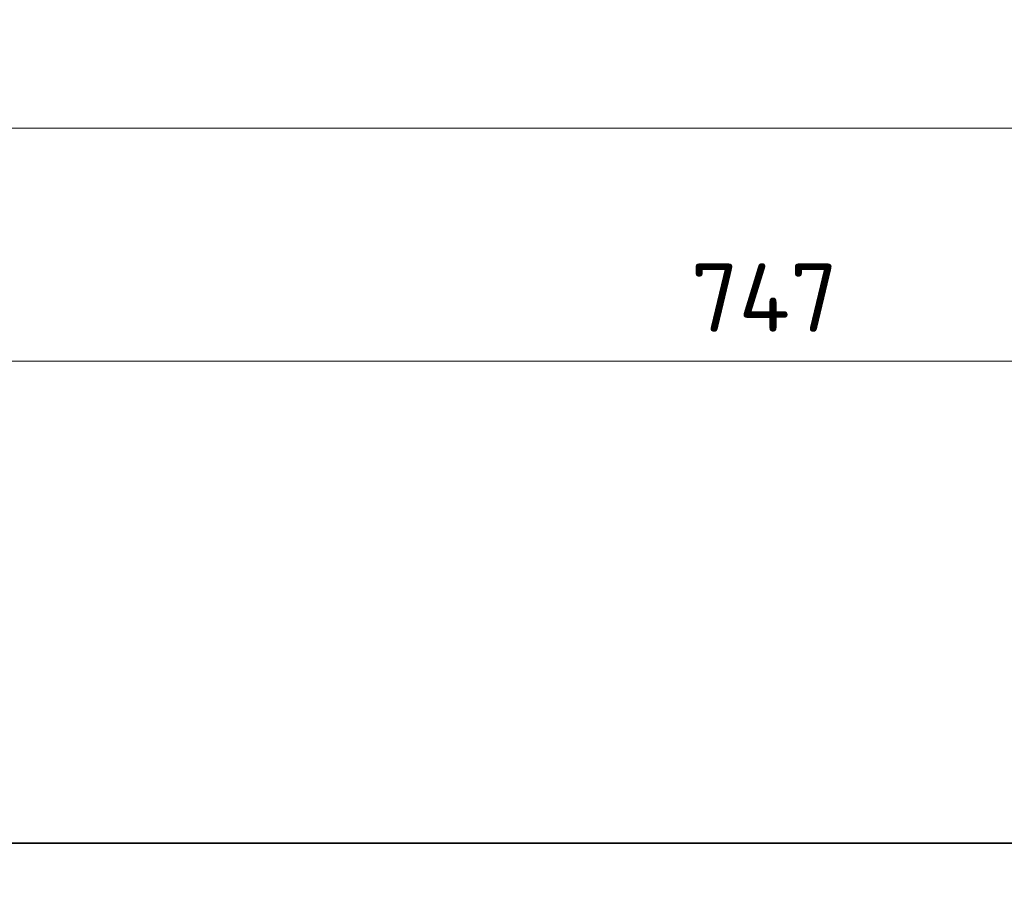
# Model space of a CAD drawing. Header units: millimetres. Extents: x -6697 to 21546, y -3389 to 18959.
# Tile 48 of 153: x 2646 to 2847, y 3859 to 4036. Entities that reach past the tile are written whole.
import ezdxf

# ---------------------------------------------------------------- set-up
doc = ezdxf.new("R2010")
doc.units = ezdxf.units.MM
doc.layers.add('sciany_zew', color=7, linetype='Continuous', lineweight=35)
doc.layers.add('wymiary', color=7, linetype='Continuous', lineweight=5, true_color=0x666666)
doc.styles.add('ISO', font='isocpeur.ttf')
doc.dimstyles.new('Ł_G 1-100', dxfattribs={"dimtxt": 14, "dimasz": 16, "dimexe": 14, "dimexo": 2, "dimgap": 6, "dimtad": 1, "dimtih": 1, "dimtoh": 1, "dimdec": 0, "dimrnd": 0.5, "dimzin": 1, "dimdsep": 46, "dimtxsty": 'ISO', "dimblk": 'OBLIQUE', "dimcen": 0, "dimdle": 14, "dimclrd": 256, "dimclre": 256, "dimclrt": 7, "dimazin": 0, "dimtfac": 1, "dimtdec": 0, "dimtix": 1, "dimtmove": 0, "dimatfit": 2, "dimfxl": 30, "dimfxlon": 1, "dimlwd": -1, "dimlwe": -1, "dimarcsym": 2})

# ---------------------------------------------------------------- blocks, each defined once
blk = doc.blocks.new('_Oblique')
at = {"color": 0, "linetype": 'ByBlock', "lineweight": -2}
blk.add_line((-0.5, -0.5), (0.5, 0.5), dxfattribs=at)
blk = doc.blocks.new('*D62')
at = {"layer": 'Defpoints', "color": 0, "transparency": 16777216}
for p in [(3512.7, 4014), (2424.7, 3867.56), (3512.7, 3867.56)]:
    blk.add_point(p, dxfattribs=at)
at = {"layer": 'wymiary', "transparency": 16777216}
for p, q in [((2424.7, 3984), (2424.7, 4028)), ((3512.7, 3984), (3512.7, 4028)), ((2410.7, 4014), (3526.7, 4014))]:
    blk.add_line(p, q, dxfattribs=at)
at = {"layer": 'wymiary', "transparency": 16777216, "xscale": 16, "yscale": 16, "zscale": 16, "rotation": 180}
blk.add_blockref('_Oblique', (2424.7, 4014), dxfattribs=at)
at = {"layer": 'wymiary', "transparency": 16777216, "xscale": 16, "yscale": 16, "zscale": 16}
blk.add_blockref('_Oblique', (3512.7, 4014), dxfattribs=at)
at = {"layer": 'wymiary', "color": 7, "transparency": 16777216, "insert": (2968.7, 4027), "char_height": 14, "attachment_point": 5, "style": 'ISO'}
blk.add_mtext('1088', dxfattribs=at)
blk = doc.blocks.new('*D83')
at = {"layer": 'Defpoints', "color": 0, "transparency": 16777216}
for p in [(3171.7, 3966.28), (2424.7, 3867.56), (3171.7, 3867.56)]:
    blk.add_point(p, dxfattribs=at)
at = {"layer": 'wymiary', "transparency": 16777216}
for p, q in [((2424.7, 3936.28), (2424.7, 3980.28)), ((3171.7, 3936.28), (3171.7, 3980.28)), ((2410.7, 3966.28), (3185.7, 3966.28))]:
    blk.add_line(p, q, dxfattribs=at)
at = {"layer": 'wymiary', "transparency": 16777216, "xscale": 16, "yscale": 16, "zscale": 16, "rotation": 180}
blk.add_blockref('_Oblique', (2424.7, 3966.28), dxfattribs=at)
at = {"layer": 'wymiary', "transparency": 16777216, "xscale": 16, "yscale": 16, "zscale": 16}
blk.add_blockref('_Oblique', (3171.7, 3966.28), dxfattribs=at)
at = {"layer": 'wymiary', "color": 7, "transparency": 16777216, "insert": (2798.2, 3979.28), "char_height": 14, "attachment_point": 5, "style": 'ISO'}
blk.add_mtext('747', dxfattribs=at)

msp = doc.modelspace()

# ---------------------------------------------------------------- linework, layer by layer
at = {"layer": 'sciany_zew'}
msp.add_lwpolyline([(3171.7, 3867.56), (2468.7, 3867.56), (2424.7, 3867.56), (2424.7, 3733.56)], dxfattribs=at)

# ---------------------------------------------------------------- dimensions: what is measured, and where the dimension line sits
at = {"layer": 'wymiary'}
for p2, distance, picture, middle in [((3512.7, 3867.56), 146.43, '*D62', (2968.7, 4027)), ((3171.7, 3867.56), 98.72, '*D83', (2798.2, 3979.28))]:
    dim = msp.add_aligned_dim(p1=(2424.7, 3867.56), p2=p2, distance=distance, dimstyle='Ł_G 1-100', dxfattribs=at)
    dim.commit()
    dim.dimension.update_dxf_attribs({"geometry": picture, "text_midpoint": middle})

doc.saveas('drawing.dxf')
